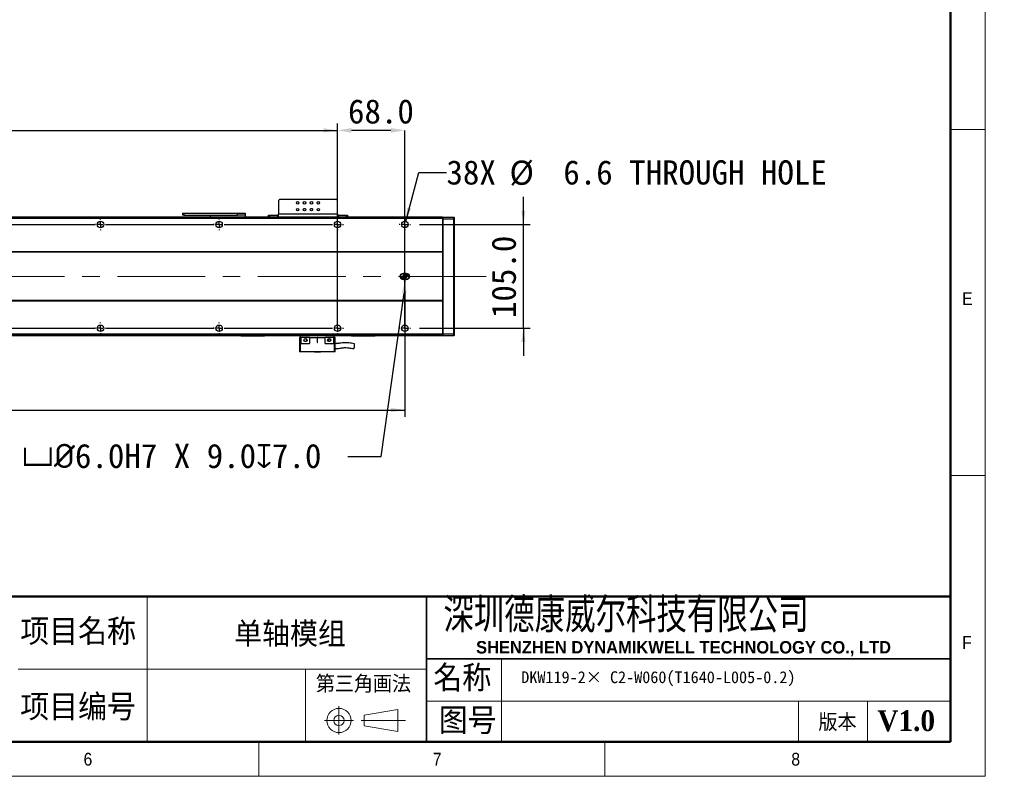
# Model space of a CAD drawing. Header units: millimetres. Extents: x 35 to 2924, y 35 to 2044.
# Tile 5 of 9: x 1928 to 2924, y 35 to 801. Entities that reach past the tile are written whole.
import ezdxf

# ---------------------------------------------------------------- set-up
doc = ezdxf.new("R2010")
doc.units = ezdxf.units.MM
doc.header["$LTSCALE"] = 7
doc.header["$PDSIZE"] = -1
doc.linetypes.add('CENTERX2', pattern=[20.32, 12.7, -2.54, 2.54, -2.54])
doc.layers.add('DIMNS', color=7, linetype='Continuous')
doc.styles.add('SLDTEXTSTYLE1', font='Gothic.ttf', dxfattribs={"width": 0.913})
doc.styles.add('SLDTEXTSTYLE2', font='timesbd.ttf', dxfattribs={"width": 0.933})
doc.styles.add('SLDTEXTSTYLE4', font='txt', dxfattribs={"bigfont": 'bigfont'})
doc.styles.add('SLDTEXTSTYLE5', font='txt', dxfattribs={"width": 0.8, "bigfont": 'bigfont'})
doc.styles.add('SLDTEXTSTYLE6', font='arialbd.ttf', dxfattribs={"width": 0.948})
doc.styles.add('SLDTEXTSTYLE7', font='timesbd.ttf', dxfattribs={"width": 0.933, "bigfont": 'bigfont'})
doc.styles.add('SLDTEXTSTYLE8', font='txt')
doc.styles.add('SLDTEXTSTYLE9', font='txt')
doc.dimstyles.new('SLDDIMSTYLE0', dxfattribs={"dimtxt": 24.5, "dimasz": 14, "dimexe": 0, "dimexo": 0.0625, "dimgap": 6.125, "dimtad": 2, "dimdec": 1, "dimrnd": 1e-09, "dimzin": 4, "dimdsep": 46, "dimtxsty": 'SLDTEXTSTYLE9', "dimsah": 1, "dimcen": 0.09, "dimadec": 0, "dimazin": 1, "dimtfac": 1, "dimtdec": 1, "dimtofl": 0, "dimtmove": 0, "dimatfit": 3, "dimfxl": 0, "dimfrac": 2, "dimtolj": 1, "dimtzin": 12, "dimarcsym": 0})
doc.dimstyles.new('SLDDIMSTYLE1', dxfattribs={"dimtxt": 24.5, "dimasz": 14, "dimexe": 0, "dimexo": 0.0625, "dimgap": 6.125, "dimtad": 2, "dimdec": 1, "dimrnd": 1e-09, "dimzin": 4, "dimdsep": 46, "dimtxsty": 'SLDTEXTSTYLE9', "dimsah": 1, "dimcen": 0.09, "dimadec": 0, "dimazin": 1, "dimtfac": 1, "dimtdec": 1, "dimtmove": 0, "dimatfit": 0, "dimfxl": 0, "dimfrac": 2, "dimtolj": 1, "dimtzin": 12, "dimarcsym": 0})
doc.dimstyles.new('SLDDIMSTYLE5', dxfattribs={"dimtxt": 24.5, "dimasz": 14, "dimexe": 0, "dimexo": 0.0625, "dimgap": 6.125, "dimtad": 0, "dimtih": 1, "dimtoh": 1, "dimdec": 1, "dimrnd": 1e-09, "dimzin": 4, "dimdsep": 46, "dimtxsty": 'SLDTEXTSTYLE9', "dimsah": 1, "dimcen": 0, "dimadec": 0, "dimazin": 1, "dimtfac": 1, "dimtdec": 1, "dimtofl": 0, "dimtmove": 0, "dimatfit": 3, "dimfxl": 0, "dimfrac": 2, "dimtolj": 1, "dimtzin": 12, "dimarcsym": 0})
doc.dimstyles.new('SLDDIMSTYLE6', dxfattribs={"dimtxt": 24.5, "dimasz": 14, "dimexe": 0, "dimexo": 0.0625, "dimgap": 6.125, "dimtad": 0, "dimtih": 1, "dimtoh": 1, "dimdec": 1, "dimrnd": 1e-09, "dimzin": 12, "dimdsep": 46, "dimtxsty": 'SLDTEXTSTYLE9', "dimsah": 1, "dimcen": 0, "dimadec": 0, "dimazin": 3, "dimtfac": 1, "dimtdec": 1, "dimtofl": 0, "dimtmove": 0, "dimatfit": 3, "dimfxl": 0, "dimfrac": 2, "dimtolj": 1, "dimtzin": 12, "dimarcsym": 0})

# ---------------------------------------------------------------- blocks, each defined once
blk = doc.blocks.new('_D_13')
at = {"layer": 'DIMNS'}
for p, q in [((261.69, 531.97), (261.69, 398.67)), ((2317.69, 526.43), (2317.69, 398.67)), ((261.69, 405.67), (2317.69, 405.67))]:
    blk.add_line(p, q, dxfattribs=at)
for points in [[(261.69, 405.67), (275.69, 403.57), (275.69, 407.77)], [(2317.69, 405.67), (2303.69, 407.77), (2303.69, 403.57)]]:
    blk.add_solid(points, dxfattribs=at)
at = {"layer": 'DIMNS', "insert": (1261.41, 437.81), "char_height": 24.5, "attachment_point": 1, "style": 'SLDTEXTSTYLE9'}
blk.add_mtext('2056.0', dxfattribs=at)
blk = doc.blocks.new('_D_14')
at = {"layer": 'DIMNS'}
for p, q in [((2437.69, 593.36), (2437.69, 621.36)), ((2332.42, 593.36), (2444.69, 593.36)), ((2437.69, 488.36), (2437.69, 593.36)), ((2332.42, 488.36), (2444.69, 488.36)), ((2437.69, 488.36), (2437.69, 460.36))]:
    blk.add_line(p, q, dxfattribs=at)
for points in [[(2437.69, 593.36), (2439.79, 607.36), (2435.59, 607.36)], [(2437.69, 488.36), (2435.59, 474.36), (2439.79, 474.36)]]:
    blk.add_solid(points, dxfattribs=at)
at = {"layer": 'DIMNS', "insert": (2405.54, 498.74), "char_height": 24.5, "attachment_point": 1, "rotation": 90, "style": 'SLDTEXTSTYLE9'}
blk.add_mtext('105.0', dxfattribs=at)
blk = doc.blocks.new('_D_16')
at = {"layer": 'Defpoints', "color": 0}
for p in [(2319.19, 540.86), (2318.78, 537.89)]:
    blk.add_point(p, dxfattribs=at)
at = {"layer": 'DIMNS', "color": 0, "lineweight": -2}
for p, q in [((2293.88, 358.75), (2316.85, 524.02)), ((2260.09, 358.75), (2293.88, 358.75))]:
    blk.add_line(p, q, dxfattribs=at)
at = {"layer": 'DIMNS', "color": 0}
blk.add_solid([(2314.54, 524.34), (2319.16, 523.7), (2318.78, 537.89)], dxfattribs=at)
at = {"layer": 'DIMNS', "color": 0, "insert": (1929.99, 371.46), "char_height": 24.5, "attachment_point": 1, "style": 'SLDTEXTSTYLE9'}
blk.add_mtext('\\A1;{\\fGDT|b0|i0|c134|p2;v\\fISOCPEUR|b0|i0|c134|p34;%%C}6.0H7 X 9.0{\\fGDT|b0|i0|c134|p2;x}7.0', dxfattribs=at)
blk = doc.blocks.new('_D_17')
at = {"layer": 'DIMNS'}
for p, q in [((2318.54, 596.55), (2331.8, 646.02)), ((2331.8, 646.02), (2359.8, 646.02))]:
    blk.add_line(p, q, dxfattribs=at)
blk.add_solid([(2318.54, 596.55), (2324.2, 609.53), (2320.14, 610.61)], dxfattribs=at)
at = {"layer": 'DIMNS', "char_height": 24.5, "attachment_point": 1, "style": 'SLDTEXTSTYLE9'}
for s, insert in [('38X ', (2359.8, 658.36)), ('%%c', (2423.57, 658.12)), (' 6.6 THROUGH HOLE', (2461.42, 658.36))]:
    blk.add_mtext(s, dxfattribs=dict(at, insert=insert))
blk = doc.blocks.new('_D_18')
at = {"layer": 'DIMNS'}
for p, q in [((329.69, 602.25), (329.69, 695.66)), ((329.69, 688.66), (2249.69, 688.66)), ((2249.69, 602.25), (2249.69, 695.66))]:
    blk.add_line(p, q, dxfattribs=at)
for points in [[(329.69, 688.66), (343.69, 686.56), (343.69, 690.76)], [(2249.69, 688.66), (2235.69, 690.76), (2235.69, 686.56)]]:
    blk.add_solid(points, dxfattribs=at)
at = {"layer": 'DIMNS', "char_height": 24.5, "attachment_point": 1, "style": 'SLDTEXTSTYLE9'}
for s, insert in [('1920.0', (1118.21, 720.8)), ('=16×120(PITCH)', (1213.97, 720.8))]:
    blk.add_mtext(s, dxfattribs=dict(at, insert=insert))
blk = doc.blocks.new('_D_21')
at = {"layer": 'Defpoints', "color": 0}
for p in [(2249.69, 688.66), (2249.69, 488.36), (2317.69, 488.36)]:
    blk.add_point(p, dxfattribs=at)
at = {"layer": 'DIMNS', "color": 0, "lineweight": -2}
for p, q in [((2249.69, 488.42), (2249.69, 688.66)), ((2303.69, 688.66), (2263.69, 688.66)), ((2317.69, 488.42), (2317.69, 688.66))]:
    blk.add_line(p, q, dxfattribs=at)
at = {"layer": 'DIMNS', "color": 0}
for points in [[(2263.69, 690.99), (2263.69, 686.33), (2249.69, 688.66)], [(2303.69, 690.99), (2303.69, 686.33), (2317.69, 688.66)]]:
    blk.add_solid(points, dxfattribs=at)
at = {"layer": 'DIMNS', "color": 0, "insert": (2293.51, 720.11), "char_height": 24.5, "attachment_point": 2, "style": 'SLDTEXTSTYLE9'}
blk.add_mtext('\\A1;68.0', dxfattribs=at)
blk = doc.blocks.new('SW_CENTERMARKSYMBOL_0')
at = {"layer": 'DIMNS', "color": 0}
for p, q in [((-5.08, 0), (-5.54, 0)), ((0, 0), (-2.54, 0)), ((0, 5.08), (0, 5.54)), ((0, 0), (0, 2.54)), ((0, 0), (0, -2.54)), ((0, 0), (2.54, 0)), ((5.08, 0), (5.54, 0)), ((0, -5.08), (0, -5.54))]:
    blk.add_line(p, q, dxfattribs=at)
blk = doc.blocks.new('SW_CENTERMARKSYMBOL_2')
at = {"layer": 'DIMNS', "color": 0}
for p, q in [((1325.08, 0), (1434.92, 0)), ((1434.92, 0), (1434.16, 0)), ((1440, 0), (1437.46, 0)), ((1440, 0), (1437.46, 0)), ((1440, 0), (1437.46, 0)), ((1440, 5.08), (1440, 5.84)), ((1440, 0), (1440, 2.54)), ((1440, 0), (1440, 2.54)), ((1440, 0), (1440, 2.54)), ((1440, 0), (1440, -2.54)), ((1440, 0), (1442.54, 0)), ((1440, 0), (1440, -2.54)), ((1440, 0), (1442.54, 0)), ((1440, 0), (1440, -2.54)), ((1440, 0), (1442.54, 0)), ((1445.08, 0), (1445.84, 0)), ((1445.08, 0), (1554.92, 0)), ((1554.92, 0), (1554.16, 0)), ((1560, 0), (1557.46, 0)), ((1560, 0), (1557.46, 0)), ((1560, 5.08), (1560, 5.84)), ((1560, 0), (1560, 2.54)), ((1560, 0), (1560, 2.54)), ((1560, 0), (1560, -2.54)), ((1560, 0), (1562.54, 0)), ((1560, 0), (1560, -2.54)), ((1560, 0), (1562.54, 0)), ((1565.08, 0), (1565.84, 0)), ((1440, -5.08), (1440, -5.84)), ((1560, -5.08), (1560, -5.84))]:
    blk.add_line(p, q, dxfattribs=at)
blk = doc.blocks.new('SW_CENTERMARKSYMBOL_3')
at = {"layer": 'DIMNS', "color": 0}
for p, q in [((1205.08, 0), (1314.92, 0)), ((1314.92, 0), (1314.16, 0)), ((1320, 0), (1317.46, 0)), ((1320, 0), (1317.46, 0)), ((1320, 0), (1317.46, 0)), ((1320, 5.08), (1320, 5.84)), ((1320, 0), (1320, 2.54)), ((1320, 0), (1320, 2.54)), ((1320, 0), (1320, 2.54)), ((1320, 0), (1320, -2.54)), ((1320, 0), (1322.54, 0)), ((1320, 0), (1320, -2.54)), ((1320, 0), (1322.54, 0)), ((1320, 0), (1320, -2.54)), ((1320, 0), (1322.54, 0)), ((1325.08, 0), (1325.84, 0)), ((1325.08, 0), (1434.92, 0)), ((1434.92, 0), (1434.16, 0)), ((1440, 0), (1437.46, 0)), ((1440, 0), (1437.46, 0)), ((1440, 5.08), (1440, 5.84)), ((1440, 0), (1440, 2.54)), ((1440, 0), (1440, 2.54)), ((1440, 0), (1440, -2.54)), ((1440, 0), (1442.54, 0)), ((1440, 0), (1440, -2.54)), ((1440, 0), (1442.54, 0)), ((1445.08, 0), (1445.84, 0)), ((1320, -5.08), (1320, -5.84)), ((1440, -5.08), (1440, -5.84))]:
    blk.add_line(p, q, dxfattribs=at)
blk = doc.blocks.new('SW_CENTERMARKSYMBOL_4')
at = {"layer": 'DIMNS', "color": 0}
for p, q in [((-5.08, 0), (-5.84, 0)), ((0, 0), (-2.54, 0)), ((0, 5.08), (0, 5.84)), ((0, 0), (0, 2.54)), ((0, 0), (0, -2.54)), ((0, 0), (2.54, 0)), ((5.08, 0), (5.84, 0)), ((0, -5.08), (0, -5.84))]:
    blk.add_line(p, q, dxfattribs=at)
blk = doc.blocks.new('SW_CENTERMARKSYMBOL_5')
at = {"layer": 'DIMNS', "color": 0}
for p, q in [((-5.08, 0), (-5.84, 0)), ((0, 0), (-2.54, 0)), ((0, 5.08), (0, 5.84)), ((0, 0), (0, 2.54)), ((0, 0), (0, -2.54)), ((0, 0), (2.54, 0)), ((5.08, 0), (5.84, 0)), ((0, -5.08), (0, -5.84))]:
    blk.add_line(p, q, dxfattribs=at)
blk = doc.blocks.new('SW_CENTERMARKSYMBOL_6')
at = {"layer": 'DIMNS', "color": 0}
for p, q in [((-354.92, 0), (-245.08, 0)), ((-245.08, 0), (-245.84, 0)), ((-240, 0), (-242.54, 0)), ((-240, 0), (-242.54, 0)), ((-240, 0), (-242.54, 0)), ((-240, 5.08), (-240, 5.84)), ((-240, 0), (-240, 2.54)), ((-240, 0), (-240, 2.54)), ((-240, 0), (-240, 2.54)), ((-240, 0), (-240, -2.54)), ((-240, 0), (-237.46, 0)), ((-240, 0), (-240, -2.54)), ((-240, 0), (-237.46, 0)), ((-240, 0), (-240, -2.54)), ((-240, 0), (-237.46, 0)), ((-234.92, 0), (-234.16, 0)), ((-234.92, 0), (-125.08, 0)), ((-125.08, 0), (-125.84, 0)), ((-120, 0), (-122.54, 0)), ((-120, 0), (-122.54, 0)), ((-120, 5.08), (-120, 5.84)), ((-120, 0), (-120, 2.54)), ((-120, 0), (-120, 2.54)), ((-120, 0), (-120, -2.54)), ((-120, 0), (-117.46, 0)), ((-120, 0), (-120, -2.54)), ((-120, 0), (-117.46, 0)), ((-114.92, 0), (-114.16, 0)), ((-114.92, 0), (-5.08, 0)), ((0, 0), (-2.54, 0)), ((0, 5.08), (0, 5.84)), ((0, 0), (0, 2.54)), ((0, 0), (0, -2.54)), ((0, 0), (2.54, 0)), ((5.08, 0), (5.84, 0)), ((-240, -5.08), (-240, -5.84)), ((-120, -5.08), (-120, -5.84)), ((0, -5.08), (0, -5.84))]:
    blk.add_line(p, q, dxfattribs=at)
blk = doc.blocks.new('SW_CENTERMARKSYMBOL_7')
at = {"layer": 'DIMNS', "color": 0}
for p, q in [((-354.92, 0), (-245.08, 0)), ((-245.08, 0), (-245.84, 0)), ((-240, 0), (-242.54, 0)), ((-240, 0), (-242.54, 0)), ((-240, 0), (-242.54, 0)), ((-240, 5.08), (-240, 5.84)), ((-240, 0), (-240, 2.54)), ((-240, 0), (-240, 2.54)), ((-240, 0), (-240, 2.54)), ((-240, 0), (-240, -2.54)), ((-240, 0), (-237.46, 0)), ((-240, 0), (-240, -2.54)), ((-240, 0), (-237.46, 0)), ((-240, 0), (-240, -2.54)), ((-240, 0), (-237.46, 0)), ((-234.92, 0), (-234.16, 0)), ((-234.92, 0), (-125.08, 0)), ((-125.08, 0), (-125.84, 0)), ((-120, 0), (-122.54, 0)), ((-120, 0), (-122.54, 0)), ((-120, 5.08), (-120, 5.84)), ((-120, 0), (-120, 2.54)), ((-120, 0), (-120, 2.54)), ((-120, 0), (-120, -2.54)), ((-120, 0), (-117.46, 0)), ((-120, 0), (-120, -2.54)), ((-120, 0), (-117.46, 0)), ((-114.92, 0), (-114.16, 0)), ((-114.92, 0), (-5.08, 0)), ((0, 0), (-2.54, 0)), ((0, 5.08), (0, 5.84)), ((0, 0), (0, 2.54)), ((0, 0), (0, -2.54)), ((0, 0), (2.54, 0)), ((5.08, 0), (5.84, 0)), ((-240, -5.08), (-240, -5.84)), ((-120, -5.08), (-120, -5.84)), ((0, -5.08), (0, -5.84))]:
    blk.add_line(p, q, dxfattribs=at)
blk = doc.blocks.new('SW_DOWELSYMBOL_1')
at = {"linetype": 'Continuous', "lineweight": 18}
h = blk.add_hatch(color=0, dxfattribs=at)
edge = h.paths.add_edge_path(flags=0)
edge.add_arc((0, 0), 3, 180, 270)
edge.add_line((0, -3), (0, 0))
edge.add_line((0, 0), (-3, 0))
h = blk.add_hatch(color=0, dxfattribs=at)
edge = h.paths.add_edge_path(flags=0)
edge.add_arc((0, 0), 3, 0, 90)
edge.add_line((0, 3), (0, 0))
edge.add_line((0, 0), (3, 0))
at = {"layer": 'DIMNS', "color": 0}
blk.add_circle((0, 0), 3, dxfattribs=at)
blk = doc.blocks.new('SW_DOWELSYMBOL_2')
at = {"linetype": 'Continuous', "lineweight": 18}
h = blk.add_hatch(color=0, dxfattribs=at)
edge = h.paths.add_edge_path(flags=0)
edge.add_arc((0, 0), 3, 180, 270)
edge.add_line((0, -3), (0, 0))
edge.add_line((0, 0), (-3, 0))
h = blk.add_hatch(color=0, dxfattribs=at)
edge = h.paths.add_edge_path(flags=0)
edge.add_arc((0, 0), 3, 0, 90)
edge.add_line((0, 3), (0, 0))
edge.add_line((0, 0), (3, 0))
at = {"layer": 'DIMNS', "color": 0}
blk.add_circle((0, 0), 3, dxfattribs=at)

msp = doc.modelspace()

# ---------------------------------------------------------------- linework, layer by layer
at = {"color": 7, "linetype": 'Continuous', "lineweight": 18}
for p, q in [((2905, 35), (2905, 2044)), ((2870, 2009), (2870, 70)), ((2870, 689.5), (2905, 689.5)), ((2870, 339.5), (2905, 339.5)), ((2056.78, 217), (2056.78, 70)), ((2415.65, 154), (2415.65, 70)), ((1926.29, 143.5), (2339.76, 143.5)), ((2217.1, 143.5), (2217.1, 70)), ((2339.76, 110.88), (2870, 110.88)), ((2716, 110.88), (2716, 70)), ((2786, 110.88), (2786, 70)), ((2251.06, 106.04), (2251.06, 77.44)), ((2276.67, 96.73), (2310.66, 102.61)), ((2310.66, 102.61), (2310.66, 80.22)), ((2236.5, 91.48), (2265.91, 91.48)), ((2273.64, 91.48), (2318.36, 91.48)), ((2276.67, 86.23), (2276.67, 96.73)), ((2276.67, 86.23), (2310.66, 80.22)), ((70, 70), (2870, 70)), ((861, 70), (2870, 70)), ((2170, 35), (2170, 70)), ((2520, 70), (2520, 35)), ((35, 35), (2905, 35))]:
    msp.add_line(p, q, dxfattribs=at)
at = {"color": 7, "linetype": 'Continuous', "lineweight": 50}
for p, q in [((2870, 2009), (2870, 70)), ((2870, 217), (1281, 217)), ((70, 70), (2870, 70))]:
    msp.add_line(p, q, dxfattribs=at)
at = {"color": 7, "linetype": 'Continuous', "lineweight": 25}
for p, q in [((2190.69, 618.66), (2189.69, 617.66)), ((2248.69, 618.66), (2190.69, 618.66)), ((2249.69, 617.66), (2248.69, 618.66)), ((2189.69, 617.66), (2189.69, 603.86)), ((2249.69, 603.86), (2249.69, 617.66)), ((2355.69, 600.86), (223.69, 600.86)), ((2355.69, 600.36), (223.69, 600.36)), ((2355.69, 599.36), (223.69, 599.36)), ((2093.19, 602.86), (2093.19, 604.86)), ((2093.19, 604.86), (2094.19, 604.86)), ((2094.19, 602.86), (2093.19, 602.86)), ((2094.19, 604.86), (2094.19, 602.86)), ((2094.19, 604.86), (2148.19, 604.86)), ((2094.19, 602.86), (2148.19, 602.86)), ((2121.19, 601.03), (2121.19, 602.86)), ((2121.19, 601.03), (2156.19, 601.03)), ((2121.19, 600.86), (2121.19, 601.03)), ((2148.19, 602.86), (2148.19, 604.86)), ((2148.19, 604.86), (2156.19, 604.86)), ((2156.19, 602.86), (2148.19, 602.86)), ((2156.19, 604.86), (2156.19, 602.86)), ((2156.19, 602.86), (2156.19, 601.03)), ((2156.19, 601.03), (2156.19, 600.86)), ((2179.69, 600.86), (2179.69, 602.86)), ((2179.69, 602.86), (2180.69, 602.86)), ((2180.69, 602.86), (2180.69, 600.86)), ((2180.69, 602.86), (2188.69, 602.86)), ((2188.69, 602.86), (2188.69, 600.86)), ((2189.69, 602.86), (2188.69, 602.86)), ((2189.69, 600.86), (2189.69, 603.86)), ((2249.69, 603.86), (2189.69, 603.86)), ((2249.69, 603.86), (2249.69, 600.86)), ((2250.69, 602.86), (2249.69, 602.86)), ((2250.69, 602.86), (2250.69, 600.86)), ((2250.69, 602.86), (2258.69, 602.86)), ((2258.69, 600.86), (2258.69, 602.86)), ((2258.69, 602.86), (2259.69, 602.86)), ((2259.69, 602.86), (2259.69, 600.86)), ((2355.69, 600.56), (2355.99, 600.86)), ((2355.69, 600.86), (2355.69, 600.56)), ((2355.69, 600.36), (2355.69, 600.56)), ((2355.69, 600.36), (2355.69, 599.36)), ((2355.69, 599.36), (2355.69, 565.86)), ((2355.69, 598.73), (2355.99, 598.86)), ((2355.99, 600.86), (2355.99, 598.86)), ((2355.99, 600.86), (2367.39, 600.86)), ((2355.99, 598.86), (2355.99, 482.86)), ((2367.39, 598.86), (2355.99, 598.86)), ((2367.39, 598.86), (2367.39, 600.86)), ((2367.69, 600.56), (2367.39, 600.86)), ((2367.39, 482.86), (2367.39, 598.86)), ((2367.69, 598.73), (2367.39, 598.86)), ((2367.69, 600.56), (2367.69, 598.73)), ((2367.69, 598.73), (2367.69, 482.98)), ((2355.69, 565.86), (223.69, 565.86)), ((2355.69, 565.36), (223.69, 565.36)), ((2355.69, 565.86), (2355.69, 565.36)), ((2355.69, 565.36), (2355.69, 516.36)), ((2319.19, 543.86), (2316.19, 543.86)), ((2316.19, 537.86), (2319.19, 537.86)), ((2355.69, 516.36), (223.69, 516.36)), ((2355.69, 515.86), (223.69, 515.86)), ((2355.69, 516.36), (2355.69, 515.86)), ((2355.69, 515.86), (2355.69, 482.36)), ((2355.69, 482.36), (223.69, 482.36)), ((2355.69, 481.36), (223.69, 481.36)), ((2355.69, 480.86), (223.69, 480.86)), ((2151.69, 480.66), (2151.69, 480.86)), ((2151.69, 480.66), (2151.99, 480.36)), ((2151.69, 480.66), (2152.69, 480.66)), ((2152.81, 480.36), (2151.99, 480.36)), ((2152.69, 480.86), (2152.69, 480.66)), ((2152.81, 480.36), (2152.69, 480.66)), ((2152.69, 480.66), (2174.69, 480.66)), ((2174.57, 480.36), (2152.81, 480.36)), ((2174.57, 480.36), (2174.69, 480.66)), ((2175.39, 480.36), (2174.57, 480.36)), ((2174.69, 480.66), (2174.69, 480.86)), ((2174.69, 480.66), (2175.69, 480.66)), ((2175.39, 480.36), (2175.69, 480.66)), ((2175.69, 480.86), (2175.69, 480.66)), ((2211.19, 478.96), (2211.19, 464.56)), ((2212.39, 478.96), (2211.19, 478.96)), ((2212.19, 478.96), (2212.19, 480.86)), ((2212.39, 478.96), (2212.39, 472.96)), ((2221.19, 478.96), (2212.39, 478.96)), ((2221.19, 478.96), (2221.19, 472.96)), ((2221.19, 478.96), (2228.94, 478.96)), ((2229.44, 478.96), (2228.94, 478.96)), ((2228.94, 478.96), (2228.94, 474.21)), ((2229.44, 478.96), (2237.19, 478.96)), ((2229.44, 474.21), (2229.44, 478.96)), ((2237.19, 472.96), (2237.19, 478.96)), ((2245.99, 478.96), (2237.19, 478.96)), ((2245.99, 472.96), (2245.99, 478.96)), ((2247.19, 478.96), (2245.99, 478.96)), ((2246.19, 478.96), (2246.19, 480.86)), ((2247.19, 464.56), (2247.19, 478.96)), ((2263.69, 480.66), (2263.69, 480.86)), ((2263.69, 480.66), (2263.99, 480.36)), ((2263.69, 480.66), (2264.69, 480.66)), ((2264.81, 480.36), (2263.99, 480.36)), ((2264.69, 480.86), (2264.69, 480.66)), ((2264.81, 480.36), (2264.69, 480.66)), ((2264.69, 480.66), (2286.69, 480.66)), ((2286.57, 480.36), (2264.81, 480.36)), ((2286.57, 480.36), (2286.69, 480.66)), ((2287.39, 480.36), (2286.57, 480.36)), ((2286.69, 480.66), (2286.69, 480.86)), ((2286.69, 480.66), (2287.69, 480.66)), ((2287.39, 480.36), (2287.69, 480.66)), ((2287.69, 480.86), (2287.69, 480.66)), ((2355.69, 482.98), (2355.99, 482.86)), ((2355.69, 482.36), (2355.69, 481.36)), ((2355.69, 481.16), (2355.69, 481.36)), ((2355.69, 481.16), (2355.99, 480.86)), ((2355.69, 481.16), (2355.69, 480.86)), ((2355.99, 482.86), (2355.99, 480.86)), ((2355.99, 482.86), (2367.39, 482.86)), ((2367.39, 480.86), (2355.99, 480.86)), ((2367.69, 482.98), (2367.39, 482.86)), ((2367.39, 480.86), (2367.39, 482.86)), ((2367.69, 481.16), (2367.39, 480.86)), ((2367.69, 482.98), (2367.69, 481.16)), ((2212.39, 472.96), (2212.19, 472.96)), ((2212.19, 464.56), (2212.19, 472.96)), ((2212.39, 472.96), (2221.19, 472.96)), ((2237.19, 472.96), (2245.99, 472.96)), ((2242.2, 477.01), (2242.33, 476.61)), ((2246.19, 472.96), (2245.99, 472.96)), ((2246.19, 472.96), (2246.19, 464.56)), ((2212.19, 464.56), (2211.19, 464.56)), ((2246.19, 464.56), (2212.19, 464.56)), ((2226.19, 464.56), (2226.19, 464.36)), ((2226.88, 464.36), (2226.19, 464.36)), ((2232.19, 464.36), (2226.88, 464.36)), ((2232.19, 464.36), (2232.19, 464.56)), ((2247.19, 464.56), (2246.19, 464.56))]:
    msp.add_line(p, q, dxfattribs=at)
at = {"color": 8, "linetype": 'Continuous', "lineweight": 25}
for p, q in [((2216.94, 609.36), (2215.44, 609.36)), ((2223.94, 609.36), (2222.44, 609.36))]:
    msp.add_line(p, q, dxfattribs=at)
at = {"color": 7, "linetype": 'Continuous', "lineweight": 35}
for p, q in [((2339.76, 217), (2339.76, 70)), ((2339.76, 154), (2870, 154))]:
    msp.add_line(p, q, dxfattribs=at)
at = {"color": 7, "linetype": 'Continuous', "lineweight": 25}
for centre, radius in [((2209.19, 615.36), 1.25), ((2209.19, 608.36), 1.25), ((2216.19, 615.36), 1.25), ((2216.19, 608.36), 1.25), ((2223.19, 615.36), 1.25), ((2223.19, 608.36), 1.25), ((2230.19, 615.36), 1.25), ((2230.19, 608.36), 1.25), ((2009.69, 593.36), 3.3), ((2129.69, 593.36), 3.3), ((2249.69, 593.36), 3.3), ((2317.69, 593.36), 3.3), ((2009.69, 488.36), 3.3), ((2129.69, 488.36), 3.3), ((2249.69, 488.36), 3.3), ((2317.69, 488.36), 3.3), ((2217.19, 476.46), 1.6), ((2241.19, 476.46), 1.6)]:
    msp.add_circle(centre, radius, dxfattribs=at)
at = {"color": 7, "linetype": 'Continuous', "lineweight": 18}
for radius in [12.25, 5.25]:
    msp.add_circle((2251.06, 91.48), radius, dxfattribs=at)
at = {"color": 7, "linetype": 'Continuous', "lineweight": 25}
for centre, radius, start, end in [((2316.19, 540.86), 3, 90, 270), ((2319.19, 540.86), 3, 270, 90), ((2229.19, 474.21), 0.25, 180, 0)]:
    msp.add_arc(centre, radius, start, end, dxfattribs=at)
for points, knots in [([(2218.33, 476.61), (2218.35, 476.48), (2218.39, 476.22), (2218.28, 475.83), (2218.06, 475.48), (2217.72, 475.22), (2217.31, 475.07), (2216.85, 475.06), (2216.41, 475.19), (2216.18, 475.37), (2216.07, 475.46)], [0, 0, 0, 0, 0.114739, 0.230592, 0.35094, 0.475839, 0.605441, 0.739406, 0.877542, 1, 1, 1, 1]), ([(2217.17, 477.76), (2217.31, 477.73), (2217.6, 477.68), (2217.95, 477.42), (2218.13, 477.18), (2218.19, 477.03), (2218.2, 477.01)], [0, 0, 0, 0, 0.3223014, 0.6431829, 0.9518684, 1, 1, 1, 1]), ([(2241.19, 477.61), (2241.07, 477.6), (2240.84, 477.58), (2240.53, 477.42), (2240.27, 477.18), (2240.1, 476.87), (2240.02, 476.53), (2240.06, 476.18), (2240.19, 475.85), (2240.42, 475.58), (2240.72, 475.39), (2241.06, 475.3), (2241.41, 475.31), (2241.74, 475.43), (2242.02, 475.64), (2242.23, 475.92), (2242.35, 476.26), (2242.34, 476.49), (2242.33, 476.61)], [0, 0, 0, 0, 0.062493, 0.124989, 0.187493, 0.249991, 0.312491, 0.37499, 0.437491, 0.500001, 0.562503, 0.625, 0.687485, 0.750001, 0.81249, 0.875001, 0.937498, 1, 1, 1, 1]), ([(2242.33, 476.61), (2242.35, 476.48), (2242.39, 476.22), (2242.28, 475.83), (2242.06, 475.48), (2241.72, 475.22), (2241.31, 475.07), (2240.85, 475.06), (2240.41, 475.19), (2240.18, 475.37), (2240.07, 475.46)], [0, 0, 0, 0, 0.114741, 0.230604, 0.350934, 0.475835, 0.605471, 0.739403, 0.87754, 1, 1, 1, 1]), ([(2240.57, 477.41), (2240.63, 477.46), (2240.7, 477.52), (2240.79, 477.53), (2240.8, 477.53)], [0, 0, 0, 0, 0.928504, 1, 1, 1, 1]), ([(2241.17, 477.76), (2241.31, 477.73), (2241.6, 477.68), (2241.95, 477.42), (2242.13, 477.18), (2242.19, 477.03), (2242.2, 477.01)], [0, 0, 0, 0, 0.322365, 0.643224, 0.951836, 1, 1, 1, 1]), ([(2266.5, 472.75), (2265.53, 472.91), (2263.72, 473.19), (2261.25, 473.58), (2259.19, 473.75), (2257.34, 473.79), (2255.31, 473.71), (2253.48, 473.5), (2251.97, 473.28), (2250.96, 473.13), (2249.91, 472.98), (2248.85, 472.86), (2247.93, 472.78), (2247.38, 472.82), (2247.19, 472.83)], [0, 0, 0, 0, 0.15577, 0.290783, 0.396764, 0.474988, 0.573589, 0.704745, 0.754686, 0.807084, 0.86121, 0.915955, 0.970407, 1, 1, 1, 1]), ([(2247.19, 467.84), (2247.43, 467.83), (2248.14, 467.81), (2249.29, 467.9), (2250.97, 468.09), (2252.67, 468.36), (2254.35, 468.59), (2255.79, 468.73), (2257.48, 468.82), (2259.39, 468.76), (2261.43, 468.53), (2263.54, 468.17), (2265.09, 467.94), (2265.93, 467.81)], [0, 0, 0, 0, 0.03687, 0.112539, 0.178518, 0.302804, 0.384269, 0.444529, 0.530286, 0.647338, 0.744744, 0.860355, 1, 1, 1, 1]), ([(2265.94, 467.85), (2265.97, 467.84), (2266.07, 467.8), (2266.26, 468.07), (2266.48, 468.56), (2266.67, 469.26), (2266.81, 470.07), (2266.88, 470.91), (2266.89, 471.69), (2266.81, 472.3), (2266.68, 472.69), (2266.56, 472.72), (2266.5, 472.73)], [0, 0, 0, 0, 0.057404, 0.163027, 0.266464, 0.369976, 0.474788, 0.581585, 0.690232, 0.799776, 0.908819, 1, 1, 1, 1])]:
    msp.add_open_spline(points, degree=3, knots=knots, dxfattribs=at)
at = {"layer": 'DIMNS', "linetype": 'CENTERX2', "lineweight": 18}
msp.add_line((2400.14, 540.86), (179.24, 540.86), dxfattribs=at)

# ---------------------------------------------------------------- block references
at = {"layer": 'DIMNS'}
for name, p in [('SW_CENTERMARKSYMBOL_6', (2249.69, 593.36)), ('SW_CENTERMARKSYMBOL_3', (689.69, 593.36)), ('SW_CENTERMARKSYMBOL_4', (2317.69, 593.36)), ('SW_CENTERMARKSYMBOL_0', (2317.69, 540.86)), ('SW_DOWELSYMBOL_1', (2316.19, 540.86)), ('SW_DOWELSYMBOL_2', (2319.19, 540.86)), ('SW_CENTERMARKSYMBOL_7', (2249.69, 488.36)), ('SW_CENTERMARKSYMBOL_2', (569.69, 488.36)), ('SW_CENTERMARKSYMBOL_5', (2317.69, 488.36))]:
    msp.add_blockref(name, p, dxfattribs=at)

# ---------------------------------------------------------------- texts
at = {"color": 7, "linetype": 'Continuous', "lineweight": 0}
for s, insert, char_height, attachment_point, style in [('E', (2881.67, 524.92), 12.96, 1, 'SLDTEXTSTYLE1'), ('深圳德康威尔科技有限公司', (2356.71, 215.63), 35, 1, 'SLDTEXTSTYLE5'), ('项目名称', (1928.53, 194.38), 26.6, 1, 'SLDTEXTSTYLE4'), ('{\\fSimSun|b1|i0|c134|p2;单轴模组}', (2144.97, 190.67), 22.225, 1, 'SLDTEXTSTYLE7'), ('SHENZHEN DYNAMIKWELL TECHNOLOGY CO., LTD', (2389.8, 171.89), 12.6, 1, 'SLDTEXTSTYLE6'), ('F', (2881.67, 176.95), 12.96, 1, 'SLDTEXTSTYLE1'), ('名称', (2346.56, 147.46), 26.6, 1, 'SLDTEXTSTYLE4'), ('项目编号', (1928.53, 118.1), 26.6, 1, 'SLDTEXTSTYLE4'), ('图号', (2352.02, 104.28), 26.6, 1, 'SLDTEXTSTYLE4'), ('版本', (2736.3, 98.31), 17.5, 1, 'SLDTEXTSTYLE4'), ('V1.0', (2825.07, 101.8), 21, 2, 'SLDTEXTSTYLE2'), ('6', (1992.6, 58.78), 12.96, 1, 'SLDTEXTSTYLE1'), ('7', (2346.02, 58.78), 12.96, 1, 'SLDTEXTSTYLE1'), ('8', (2708.84, 58.78), 12.96, 1, 'SLDTEXTSTYLE1')]:
    msp.add_mtext(s, dxfattribs=dict(at, insert=insert, char_height=char_height, attachment_point=attachment_point, style=style))
at = {"layer": 'DIMNS', "color": 7, "insert": (2227.7, 137.1), "char_height": 17.5, "attachment_point": 1, "style": 'SLDTEXTSTYLE4'}
msp.add_mtext('第三角画法', dxfattribs=at)
at = {"layer": 'DIMNS', "insert": (2435.5, 141.28), "char_height": 12, "attachment_point": 1, "style": 'SLDTEXTSTYLE8'}
msp.add_mtext('DKW119-2{\\fSimSun|b0|i0|c134|p2;× }C2-W060(T1640-L005-0.2)', dxfattribs=at)

# ---------------------------------------------------------------- dimensions: what is measured, and where the dimension line sits
at = {"layer": 'DIMNS'}
dim = msp.add_linear_dim(base=(2249.69, 688.66), p1=(329.69, 593.36), p2=(2249.69, 593.36), text='<>=16×120(PITCH)', dimstyle='SLDDIMSTYLE0', dxfattribs=at)
dim.commit()
dim.dimension.update_dxf_attribs({"geometry": '_D_18', "text_midpoint": (1286.87, 688.66), "dimtype": 160})
for base, p1, p2, dimstyle, picture, middle in [((2249.69, 688.66), (2317.69, 488.36), (2249.69, 488.36), 'SLDDIMSTYLE1', '_D_21', (2293.51, 688.66)), ((2317.69, 405.67), (261.69, 540.86), (2317.69, 535.32), 'SLDDIMSTYLE0', '_D_13', (1309.29, 405.67))]:
    dim = msp.add_linear_dim(base=base, p1=p1, p2=p2, dimstyle=dimstyle, dxfattribs=at)
    dim.commit()
    dim.dimension.update_dxf_attribs({"geometry": picture, "text_midpoint": middle, "dimtype": 160})
dim = msp.add_diameter_dim_2p(p1=(2316.84, 590.17), p2=(2318.54, 596.55), text='38X <> THROUGH HOLE\\P', dimstyle='SLDDIMSTYLE6', dxfattribs=at)
dim.commit()
dim.dimension.update_dxf_attribs({"geometry": '_D_17', "text_midpoint": (2561.97, 646.02), "dimtype": 163})
dim = msp.add_linear_dim(base=(2437.69, 593.36), p1=(2323.53, 488.36), p2=(2323.53, 593.36), angle=90, dimstyle='SLDDIMSTYLE1', dxfattribs=at)
dim.commit()
dim.dimension.update_dxf_attribs({"geometry": '_D_14', "text_midpoint": (2437.69, 537.77), "dimtype": 160})
dim = msp.add_radius_dim(center=(2319.19, 540.86), mpoint=(2318.78, 537.89), text='{\\fGDT|b0|i0|c134|p2;v\\fISOCPEUR|b0|i0|c134|p34;%%C}6.0H7 X 9.0{\\fGDT|b0|i0|c134|p2;x}7.0', dimstyle='SLDDIMSTYLE5', override={"dimpost": '<>'}, dxfattribs=at)
dim.commit()
dim.dimension.update_dxf_attribs({"geometry": '_D_16', "text_midpoint": (2091.98, 358.75), "dimtype": 164})

doc.saveas('drawing.dxf')
